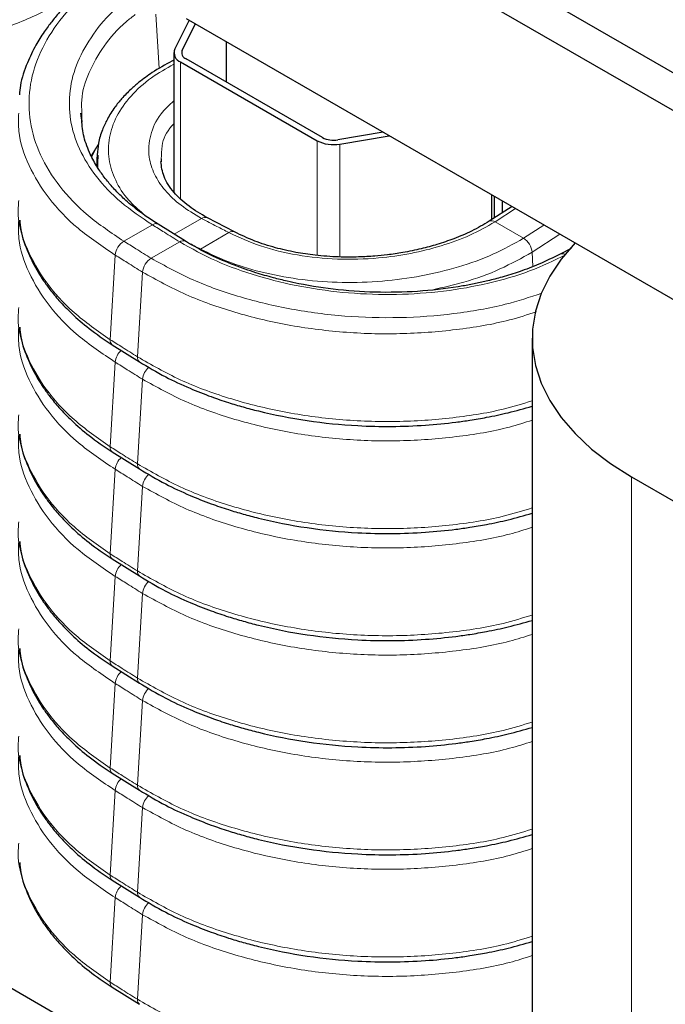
# Paper-space layout 'Blatt2' of a CAD drawing. Header units: millimetres. Extents: x 5 to 418, y 2 to 292.
# Tile 36 of 43: x 336 to 352, y 83 to 109. Entities that reach past the tile are written whole.
import ezdxf

# ---------------------------------------------------------------- set-up
doc = ezdxf.new("R2010")
doc.units = ezdxf.units.MM

psp = doc.layouts.new('Blatt2')

# ---------------------------------------------------------------- linework, layer by layer
at = {"color": 7, "linetype": 'Continuous', "lineweight": 25}
for p, q in [((325.6008, 123.1104), (357.8448, 104.4963)), ((324.7522, 122.6205), (356.9963, 104.0064)), ((340.1191, 108.8502), (339.7466, 108.1106)), ((339.9386, 108.0783), (340.2805, 108.757)), ((340.0376, 108.8973), (353.8844, 100.9037)), ((341.0831, 107.2484), (341.0831, 108.2937)), ((339.7227, 108.0139), (339.7227, 104.3965)), ((339.7227, 107.8167), (339.6738, 107.7916)), ((339.8985, 107.7689), (343.434, 105.7279)), ((343.5754, 105.8096), (340.0399, 107.8506)), ((337.329, 106.3121), (337.313, 106.4451)), ((337.3407, 106.3021), (337.3389, 106.4451)), ((345.1456, 105.9484), (343.9699, 105.7511)), ((344.0258, 105.6402), (345.307, 105.8553)), ((337.7384, 105.36), (337.7278, 105.2541)), ((337.7278, 105.254), (337.7279, 105.0624)), ((337.7526, 105.3502), (337.7516, 105.2539)), ((339.3969, 105.2544), (339.3924, 105.1789)), ((347.9621, 103.6801), (347.9621, 104.3225)), ((348.0302, 103.7239), (348.0302, 104.2832)), ((348.2423, 103.8604), (348.2423, 104.1608)), ((348.4884, 104.0187), (347.897, 103.6382)), ((341.2977, 103.3612), (340.5905, 103.7288)), ((340.0212, 103.1205), (339.3141, 103.5634)), ((350.0173, 102.9309), (349.7321, 102.786)), ((349.0095, 100.605), (349.0095, 76.1087)), ((338.1205, 100.4399), (338.8276, 99.997)), ((338.1205, 97.6637), (338.8276, 97.2208)), ((351.5869, 97.0128), (352.7821, 96.3228)), ((338.1205, 94.8874), (338.8276, 94.4446)), ((338.1205, 92.1112), (338.8276, 91.6683)), ((349.0136, 75.9529), (325.6008, 89.4689)), ((338.1205, 89.335), (338.8276, 88.8921)), ((338.1205, 86.5587), (338.8276, 86.1159)), ((338.1205, 83.7825), (338.8276, 83.3396))]:
    psp.add_line(p, q, dxfattribs=at)
at = {"color": 7, "linetype": 'Continuous', "lineweight": 18}
for p, q in [((339.2567, 109.0063), (339.3402, 107.5972)), ((339.9386, 107.9494), (339.9386, 108.0783)), ((339.8985, 104.23), (339.8985, 107.7689)), ((337.3419, 106.2056), (337.3407, 106.3021)), ((343.434, 102.7556), (343.434, 105.7279)), ((337.5818, 105.3374), (337.7661, 105.6358)), ((344.0258, 102.7142), (344.0258, 105.6402)), ((337.7516, 105.2539), (337.7492, 105.0171)), ((348.047, 103.6234), (348.5762, 103.968)), ((340.4414, 103.7135), (339.73, 103.3029)), ((338.4274, 103.1214), (339.1657, 103.5475)), ((348.047, 103.6234), (348.7852, 103.1972)), ((348.7852, 103.1972), (349.3144, 103.5419)), ((341.1485, 103.3459), (340.4103, 102.9198)), ((349.0079, 102.8362), (349.7263, 103.3041)), ((339.1345, 102.6785), (339.8728, 103.1047)), ((338.0714, 100.5693), (338.2013, 102.7626)), ((349.0079, 102.8362), (349.0244, 102.4645)), ((338.7785, 100.1264), (338.9084, 102.3197)), ((338.0714, 97.793), (338.2013, 99.9863)), ((338.7785, 97.3501), (338.9084, 99.5435)), ((338.0714, 95.0168), (338.2013, 97.2101)), ((351.5869, 97.0128), (351.5869, 72.5165)), ((338.7785, 94.5739), (338.9084, 96.7672)), ((338.0714, 92.2405), (338.2013, 94.4338)), ((338.7785, 91.7977), (338.9084, 93.991)), ((338.0714, 89.4643), (338.2013, 91.6576)), ((338.7785, 89.0214), (338.9084, 91.2147)), ((338.0714, 86.6881), (338.2013, 88.8814)), ((338.7785, 86.2452), (338.9084, 88.4385)), ((338.0714, 83.9118), (338.2013, 86.1051)), ((338.7785, 83.4689), (338.9084, 85.6623))]:
    psp.add_line(p, q, dxfattribs=at)
at = {"color": 7, "linetype": 'Continuous', "lineweight": 18, "flags": 128}
psp.add_lwpolyline([(339.7227, 107.8042), (339.7026, 107.8017), (339.6737, 107.7916)], dxfattribs=at)
at = {"color": 7, "linetype": 'Continuous', "lineweight": 25, "flags": 128}
psp.add_lwpolyline([(350.1209, 103.0763), (349.7593, 102.6569), (349.4657, 102.2194), (349.2432, 101.7681), (349.0939, 101.3068), (349.0189, 100.8396), (349.0189, 100.3703), (349.0939, 99.9031), (349.2432, 99.4419), (349.4657, 98.9905), (349.7593, 98.553), (350.1216, 98.1329), (350.5495, 97.734), (351.0393, 97.3595), (351.5869, 97.0128)], dxfattribs=at)
at = {"color": 7, "linetype": 'Continuous', "lineweight": 25}
for centre, radius, start, end in [((339.9902, 108.0143), 0.2619, 158.43731, 249.50104), ((340.101, 108.0141), 0.1746, 158.43731, 249.50104), ((343.858, 106.5489), 0.924, 242.68403, 280.46041), ((343.8581, 106.3569), 0.616, 242.68403, 280.46041)]:
    psp.add_arc(centre, radius, start, end, dxfattribs=at)
at = {"color": 7, "linetype": 'Continuous', "lineweight": 18}
for centre, radius, start, end in [((340.5297, 103.5869), 0.1544, 66.79206, 124.91162), ((347.9599, 103.5086), 0.1441, 52.81916, 116.01979), ((339.2524, 103.4387), 0.1392, 63.69512, 128.52984), ((339.9595, 102.9958), 0.1392, 63.70206, 128.52896), ((341.2368, 103.2195), 0.1543, 66.61005, 124.92511), ((348.5278, 102.7892), 0.4824, 5.58442, 57.75086), ((338.6881, 102.7064), 0.49, 122.13604, 173.42404), ((339.3952, 102.2636), 0.49, 122.13604, 173.42404), ((349.7928, 102.6519), 0.1472, 63.10118, 114.50796), ((338.2053, 100.546), 0.1358, 170.162, 231.38342), ((338.6975, 99.9259), 0.4998, 132.82835, 173.05457), ((338.9124, 100.1032), 0.1358, 170.16196, 231.38384), ((339.4044, 99.4832), 0.4996, 131.37593, 173.0754), ((338.2053, 97.7698), 0.1358, 170.162, 231.38342), ((338.6975, 97.1496), 0.4998, 132.82835, 173.05457), ((338.9124, 97.3269), 0.1358, 170.16196, 231.38384), ((339.4044, 96.707), 0.4996, 131.37593, 173.0754), ((338.2053, 94.9936), 0.1358, 170.162, 231.38342), ((338.6975, 94.3734), 0.4998, 132.82835, 173.05457), ((338.9124, 94.5507), 0.1358, 170.16196, 231.38384), ((339.4044, 93.9307), 0.4996, 131.37593, 173.0754), ((338.2053, 92.2173), 0.1358, 170.162, 231.38342), ((338.6975, 91.5972), 0.4998, 132.82835, 173.05457), ((338.9124, 91.7745), 0.1358, 170.16196, 231.38384), ((339.4044, 91.1545), 0.4996, 131.37593, 173.0754), ((338.2053, 89.4411), 0.1358, 170.162, 231.38342), ((338.6975, 88.8209), 0.4998, 132.82835, 173.05457), ((338.9124, 88.9982), 0.1358, 170.16196, 231.38384), ((339.4044, 88.3783), 0.4996, 131.37593, 173.0754), ((338.2053, 86.6648), 0.1358, 170.162, 231.38342), ((338.6975, 86.0447), 0.4998, 132.82835, 173.05457), ((338.9124, 86.222), 0.1358, 170.16196, 231.38384), ((339.4044, 85.602), 0.4996, 131.37593, 173.0754), ((338.2053, 83.8886), 0.1358, 170.162, 231.38342), ((338.9124, 83.4457), 0.1358, 170.16196, 231.38384)]:
    psp.add_arc(centre, radius, start, end, dxfattribs=at)
at = {"color": 7, "linetype": 'Continuous', "lineweight": 25}
for points, knots in [([(337.9751, 110.0879), (337.8037, 109.9703), (337.4615, 109.7356), (337.0719, 109.3836), (336.8055, 109.1089), (336.6504, 108.93), (336.5501, 108.8068), (336.4556, 108.6834), (336.3126, 108.4831), (336.1199, 108.175), (335.9027, 107.7131), (335.7494, 107.2808), (335.7265, 106.9999), (335.72, 106.9199)], [0, 0, 0, 0, 0.1353009, 0.2700237, 0.3648914, 0.4095132, 0.4431052, 0.4818029, 0.5257151, 0.6297508, 0.7643866, 0.9328599, 1, 1, 1, 1]), ([(339.6738, 107.7916), (339.498, 107.6947), (339.1889, 107.5242), (338.8457, 107.2707), (338.6303, 107.0842), (338.4835, 106.9406), (338.3422, 106.7884), (338.1695, 106.5736), (337.9984, 106.3044), (337.8552, 105.9899), (337.7584, 105.6787), (337.7447, 105.4606), (337.7384, 105.36)], [0, 0, 0, 0, 0.1567819, 0.2757292, 0.3578673, 0.4067709, 0.4603563, 0.5472996, 0.6655336, 0.769105, 0.8935404, 1, 1, 1, 1]), ([(339.3141, 103.5634), (339.1354, 103.6803), (338.8198, 103.8867), (338.4665, 104.184), (338.2432, 104.4021), (338.1009, 104.5575), (337.9927, 104.6857), (337.8612, 104.8554), (337.694, 105.1042), (337.5114, 105.4572), (337.3622, 105.8693), (337.3399, 106.1678), (337.329, 106.3121)], [0, 0, 0, 0, 0.1510981, 0.2669062, 0.3487649, 0.3972123, 0.4389904, 0.4890386, 0.5794504, 0.6994679, 0.8546244, 1, 1, 1, 1]), ([(337.5932, 105.3156), (337.5966, 105.3234), (337.6392, 105.4224), (337.7, 105.5239), (337.7616, 105.6153), (337.7645, 105.6196)], [0, 0, 0, 0, 0.0752669, 0.9566822, 1, 1, 1, 1]), ([(340.5905, 103.7288), (340.4238, 103.8266), (340.0764, 104.0304), (339.6986, 104.3951), (339.4365, 104.7862), (339.4021, 105.0583), (339.3857, 105.1885)], [0, 0, 0, 0, 0.231648, 0.4827598, 0.7526419, 1, 1, 1, 1]), ([(335.7272, 103.6697), (335.7347, 103.5847), (335.7608, 103.2886), (335.9303, 102.8393), (336.1456, 102.4046), (336.3454, 102.0928), (336.5227, 101.8482), (336.7591, 101.5632), (337.0919, 101.2227), (337.5381, 100.8322), (337.9162, 100.5775), (338.1205, 100.4399)], [0, 0, 0, 0, 0.068013, 0.2367963, 0.3811525, 0.4466549, 0.5140755, 0.6025058, 0.7126336, 0.8447774, 1, 1, 1, 1]), ([(347.897, 103.6382), (347.7481, 103.5515), (347.4636, 103.3859), (347.001, 103.1893), (346.5617, 103.0382), (346.1174, 102.9176), (345.6874, 102.8288), (345.2823, 102.7691), (344.9005, 102.7305), (344.4765, 102.7074), (343.9577, 102.7089), (343.4106, 102.7496), (342.8606, 102.8311), (342.3318, 102.9516), (341.7901, 103.1237), (341.4665, 103.2798), (341.2977, 103.3612)], [0, 0, 0, 0, 0.0825871, 0.1577624, 0.2249776, 0.2844186, 0.3523818, 0.4068589, 0.4520059, 0.5085708, 0.5794635, 0.6640063, 0.7361979, 0.8167583, 0.9044133, 1, 1, 1, 1]), ([(349.7321, 102.786), (349.5524, 102.6965), (349.2207, 102.5312), (348.7094, 102.3374), (348.2627, 102.197), (347.8818, 102.0972), (347.5431, 102.0214), (346.9916, 101.9167), (346.1741, 101.8151), (345.0825, 101.7811), (343.9977, 101.8469), (343.192, 101.9699), (342.6384, 102.0884), (342.2646, 102.1806), (341.8056, 102.3135), (341.2567, 102.5061), (340.6322, 102.7702), (340.2347, 102.9981), (340.0212, 103.1205)], [0, 0, 0, 0, 0.069955, 0.1291506, 0.1781532, 0.2170347, 0.2494073, 0.2819905, 0.3823199, 0.4843279, 0.5855897, 0.6819954, 0.7111539, 0.7460985, 0.7923061, 0.8501001, 0.9194516, 1, 1, 1, 1]), ([(335.7272, 100.8935), (335.7347, 100.8085), (335.7608, 100.5124), (335.9303, 100.0631), (336.1456, 99.6283), (336.3454, 99.3165), (336.5227, 99.072), (336.7591, 98.7869), (337.0919, 98.4464), (337.5381, 98.056), (337.9162, 97.8013), (338.1205, 97.6637)], [0, 0, 0, 0, 0.06801301, 0.23679629, 0.38115254, 0.44665493, 0.51407548, 0.60250584, 0.71263356, 0.84477744, 1, 1, 1, 1]), ([(338.8276, 99.997), (339.0508, 99.8635), (339.4638, 99.6164), (340.0975, 99.3211), (340.6471, 99.1036), (341.1109, 98.9456), (341.5194, 98.823), (342.1877, 98.6458), (343.1728, 98.4523), (344.3408, 98.3355), (345.3687, 98.312), (346.2219, 98.3444), (346.8966, 98.4103), (347.4225, 98.4845), (347.8758, 98.5631), (348.4201, 98.6779), (348.8037, 98.7873), (349.0095, 98.8461)], [0, 0, 0, 0, 0.0832022, 0.1539129, 0.2122843, 0.2579496, 0.2957578, 0.3340362, 0.4530351, 0.5724223, 0.6522114, 0.7319388, 0.8055458, 0.8398482, 0.8811148, 0.9362172, 1, 1, 1, 1]), ([(335.7272, 98.1173), (335.7347, 98.0322), (335.7608, 97.7362), (335.9303, 97.2868), (336.1456, 96.8521), (336.3454, 96.5403), (336.5227, 96.2957), (336.7591, 96.0107), (337.0919, 95.6702), (337.5381, 95.2798), (337.9162, 95.025), (338.1205, 94.8874)], [0, 0, 0, 0, 0.068013, 0.2367963, 0.3811525, 0.4466549, 0.5140755, 0.6025058, 0.7126336, 0.8447774, 1, 1, 1, 1]), ([(338.8276, 97.2208), (339.0508, 97.0872), (339.4638, 96.8402), (340.0975, 96.5449), (340.6471, 96.3273), (341.1109, 96.1693), (341.5194, 96.0467), (342.1877, 95.8696), (343.1728, 95.676), (344.3408, 95.5592), (345.3687, 95.5358), (346.2219, 95.5682), (346.8966, 95.6341), (347.4225, 95.7082), (347.8758, 95.7869), (348.4201, 95.9017), (348.8037, 96.0111), (349.0095, 96.0698)], [0, 0, 0, 0, 0.0832022, 0.1539129, 0.2122843, 0.2579496, 0.2957578, 0.3340362, 0.4530351, 0.5724223, 0.6522114, 0.7319388, 0.8055458, 0.8398482, 0.8811148, 0.9362172, 1, 1, 1, 1]), ([(335.7272, 95.341), (335.7347, 95.256), (335.7608, 94.9599), (335.9303, 94.5106), (336.1456, 94.0758), (336.3454, 93.7641), (336.5227, 93.5195), (336.7591, 93.2345), (337.0919, 92.8939), (337.5381, 92.5035), (337.9162, 92.2488), (338.1205, 92.1112)], [0, 0, 0, 0, 0.068013, 0.2367963, 0.3811525, 0.4466549, 0.5140755, 0.6025058, 0.7126336, 0.8447774, 1, 1, 1, 1]), ([(338.8276, 94.4446), (339.0508, 94.311), (339.4638, 94.0639), (340.0975, 93.7686), (340.6471, 93.5511), (341.1109, 93.3931), (341.5194, 93.2705), (342.1877, 93.0934), (343.1728, 92.8998), (344.3408, 92.783), (345.3687, 92.7595), (346.2219, 92.7919), (346.8966, 92.8578), (347.4225, 92.932), (347.8758, 93.0107), (348.4201, 93.1254), (348.8037, 93.2349), (349.0095, 93.2936)], [0, 0, 0, 0, 0.08320219, 0.15391286, 0.2122843, 0.25794964, 0.29575782, 0.33403623, 0.45303506, 0.57242229, 0.65221141, 0.73193882, 0.80554584, 0.83984824, 0.88111484, 0.93621723, 1, 1, 1, 1]), ([(335.7272, 92.5648), (335.7347, 92.4797), (335.7608, 92.1837), (335.9303, 91.7344), (336.1456, 91.2996), (336.3454, 90.9878), (336.5227, 90.7432), (336.7591, 90.4582), (337.0919, 90.1177), (337.5381, 89.7273), (337.9162, 89.4726), (338.1205, 89.335)], [0, 0, 0, 0, 0.06801301, 0.23679629, 0.38115254, 0.44665493, 0.51407548, 0.60250584, 0.71263356, 0.84477744, 1, 1, 1, 1]), ([(338.8276, 91.6683), (339.0508, 91.5348), (339.4638, 91.2877), (340.0975, 90.9924), (340.6471, 90.7749), (341.1109, 90.6169), (341.5194, 90.4942), (342.1877, 90.3171), (343.1728, 90.1236), (344.3408, 90.0067), (345.3687, 89.9833), (346.2219, 90.0157), (346.8966, 90.0816), (347.4225, 90.1558), (347.8758, 90.2344), (348.4201, 90.3492), (348.8037, 90.4586), (349.0095, 90.5173)], [0, 0, 0, 0, 0.0832022, 0.1539129, 0.2122843, 0.2579496, 0.2957578, 0.3340362, 0.4530351, 0.5724223, 0.6522114, 0.7319388, 0.8055458, 0.8398482, 0.8811148, 0.9362172, 1, 1, 1, 1]), ([(335.7272, 89.7885), (335.7347, 89.7035), (335.7608, 89.4074), (335.9303, 88.9581), (336.1456, 88.5234), (336.3454, 88.2116), (336.5227, 87.967), (336.7591, 87.682), (337.0919, 87.3415), (337.5381, 86.951), (337.9162, 86.6963), (338.1205, 86.5587)], [0, 0, 0, 0, 0.068013, 0.2367963, 0.3811525, 0.4466549, 0.5140755, 0.6025058, 0.7126336, 0.8447774, 1, 1, 1, 1]), ([(338.8276, 88.8921), (339.0508, 88.7585), (339.4638, 88.5115), (340.0975, 88.2162), (340.6471, 87.9986), (341.1109, 87.8406), (341.5194, 87.718), (342.1877, 87.5409), (343.1728, 87.3473), (344.3408, 87.2305), (345.3687, 87.207), (346.2219, 87.2394), (346.8966, 87.3054), (347.4225, 87.3795), (347.8758, 87.4582), (348.4201, 87.5729), (348.8037, 87.6824), (349.0095, 87.7411)], [0, 0, 0, 0, 0.0832022, 0.1539129, 0.2122843, 0.2579496, 0.2957578, 0.3340362, 0.4530351, 0.5724223, 0.6522114, 0.7319388, 0.8055458, 0.8398482, 0.8811148, 0.9362172, 1, 1, 1, 1]), ([(335.7272, 87.0123), (335.7347, 86.9273), (335.7608, 86.6312), (335.9303, 86.1819), (336.1456, 85.7471), (336.3454, 85.4354), (336.5227, 85.1908), (336.7591, 84.9057), (337.0919, 84.5652), (337.5381, 84.1748), (337.9162, 83.9201), (338.1205, 83.7825)], [0, 0, 0, 0, 0.068013, 0.2367963, 0.3811525, 0.4466549, 0.5140755, 0.6025058, 0.7126336, 0.8447774, 1, 1, 1, 1]), ([(338.8276, 86.1159), (339.0508, 85.9823), (339.4638, 85.7352), (340.0975, 85.4399), (340.6471, 85.2224), (341.1109, 85.0644), (341.5194, 84.9418), (342.1877, 84.7646), (343.1728, 84.5711), (344.3408, 84.4543), (345.3687, 84.4308), (346.2219, 84.4632), (346.8966, 84.5291), (347.4225, 84.6033), (347.8758, 84.682), (348.4201, 84.7967), (348.8037, 84.9061), (349.0095, 84.9649)], [0, 0, 0, 0, 0.0832022, 0.1539129, 0.2122843, 0.2579496, 0.2957578, 0.3340362, 0.4530351, 0.5724223, 0.6522114, 0.7319388, 0.8055458, 0.8398482, 0.8811148, 0.9362172, 1, 1, 1, 1])]:
    psp.add_open_spline(points, degree=3, knots=knots, dxfattribs=at)
at = {"color": 7, "linetype": 'Continuous', "lineweight": 18}
for points, knots in [([(338.4274, 103.1214), (338.1032, 103.3384), (337.4545, 103.7726), (336.7332, 104.5357), (336.2256, 105.3555), (335.9646, 106.216), (335.9531, 107.085), (336.1863, 107.9383), (336.6591, 108.751), (337.2837, 109.4618), (337.8343, 109.8561), (338.0765, 110.0294)], [0, 0, 0, 0, 0.11464179, 0.22937628, 0.34391922, 0.45876834, 0.57318536, 0.68605612, 0.79840141, 0.91136339, 1, 1, 1, 1]), ([(324.9924, 109.9444), (325.3504, 109.7474), (326.0666, 109.3533), (327.3291, 108.9113), (328.6821, 108.5931), (330.0983, 108.4181), (331.5235, 108.3878), (332.9129, 108.4979), (334.2257, 108.7428), (335.4458, 109.1073), (336.1341, 109.443), (336.4787, 109.6111)], [0, 0, 0, 0, 0.1118942, 0.2238847, 0.3356836, 0.4477816, 0.5594579, 0.6696256, 0.7792799, 0.8895307, 1, 1, 1, 1]), ([(324.7663, 109.5856), (325.1365, 109.3813), (325.8774, 108.9725), (327.1844, 108.5138), (328.586, 108.1833), (330.0537, 108.0012), (331.5316, 107.969), (332.973, 108.0825), (334.3358, 108.336), (335.603, 108.7136), (336.3186, 109.0618), (336.6768, 109.2361)], [0, 0, 0, 0, 0.1118967, 0.2238858, 0.3356883, 0.4477834, 0.5594567, 0.6696271, 0.7792806, 0.8895314, 1, 1, 1, 1]), ([(339.1657, 103.5475), (338.8825, 103.7383), (338.316, 104.1199), (337.6851, 104.7901), (337.2404, 105.51), (337.0103, 106.2657), (336.9983, 107.0288), (337.1971, 107.7796), (337.6145, 108.4912), (338.0203, 108.9929), (338.3328, 109.2289), (338.3835, 109.2673)], [0, 0, 0, 0, 0.1228277, 0.2457679, 0.3684839, 0.4915568, 0.6141675, 0.7350945, 0.8554756, 0.9765173, 1, 1, 1, 1]), ([(337.3389, 106.4451), (337.3331, 106.5575), (337.3149, 106.9107), (337.5008, 107.5003), (337.8918, 108.184), (338.3116, 108.6892), (338.6438, 108.9373), (338.723, 108.9965)], [0, 0, 0, 0, 0.1235255, 0.3883097, 0.6519112, 0.9169579, 1, 1, 1, 1]), ([(339.7227, 107.715), (339.5215, 107.6004), (339.0844, 107.3513), (338.5869, 106.8888), (338.2154, 106.3643), (338.0251, 105.8101), (338.0148, 105.2483), (338.1892, 104.7), (338.4882, 104.2175), (338.7966, 103.9445), (338.9293, 103.8271)], [0, 0, 0, 0, 0.11292408, 0.24534663, 0.3775538, 0.51010596, 0.64216345, 0.77243802, 0.90210783, 1, 1, 1, 1]), ([(339.7227, 106.7639), (339.603, 106.6516), (339.3084, 106.3755), (339.0875, 105.8737), (339.048, 105.3427), (339.1982, 104.858), (339.478, 104.4358), (339.884, 104.0436), (340.2555, 103.8236), (340.4414, 103.7135)], [0, 0, 0, 0, 0.1172812, 0.2884241, 0.4597986, 0.5948689, 0.7293377, 0.8645386, 1, 1, 1, 1]), ([(338.2013, 102.7626), (337.8663, 102.9876), (337.1961, 103.4378), (336.4491, 104.2285), (335.937, 105.0778), (335.6803, 105.8281), (335.696, 106.2869), (335.7014, 106.4447)], [0, 0, 0, 0, 0.2209095, 0.4419927, 0.6627144, 0.8840136, 1, 1, 1, 1]), ([(339.7227, 106.1671), (339.7036, 106.1479), (339.5299, 105.9737), (339.3993, 105.6593), (339.3976, 105.3686), (339.3969, 105.2544)], [0, 0, 0, 0, 0.0699358, 0.63477573, 1, 1, 1, 1]), ([(338.0714, 100.5693), (337.7444, 100.7984), (337.0901, 101.2569), (336.3711, 102.057), (335.8917, 102.9125), (335.6657, 103.6308), (335.6926, 104.054), (335.7004, 104.1764)], [0, 0, 0, 0, 0.2267822, 0.453752, 0.6803433, 0.9075278, 1, 1, 1, 1]), ([(338.2013, 99.9863), (337.8663, 100.2113), (337.1961, 100.6615), (336.4491, 101.4523), (335.937, 102.3016), (335.6803, 103.0519), (335.696, 103.5107), (335.7014, 103.6684)], [0, 0, 0, 0, 0.2209095, 0.4419927, 0.6627144, 0.8840136, 1, 1, 1, 1]), ([(340.4414, 103.7135), (340.5735, 103.6449), (340.8093, 103.5224), (341.0448, 103.3999), (341.1485, 103.3459)], [0, 0, 0, 0, 0.5600021, 1, 1, 1, 1]), ([(339.8728, 103.1047), (339.7409, 103.1874), (339.5053, 103.335), (339.2694, 103.4826), (339.1657, 103.5475)], [0, 0, 0, 0, 0.5600017, 1, 1, 1, 1]), ([(341.1485, 103.3459), (341.4129, 103.223), (341.9425, 102.9767), (342.9121, 102.7472), (343.9537, 102.6378), (344.9556, 102.6637), (345.8655, 102.7914), (346.6631, 102.9913), (347.4091, 103.2633), (347.8343, 103.5033), (348.047, 103.6234)], [0, 0, 0, 0, 0.1397128, 0.279853, 0.4194756, 0.5592881, 0.6694831, 0.7791866, 0.8894867, 1, 1, 1, 1]), ([(340.0054, 103.1304), (340.0367, 103.1142), (340.1717, 103.0441), (340.3066, 102.9738), (340.4103, 102.9198)], [0, 0, 0, 0, 0.2317834, 1, 1, 1, 1]), ([(340.4103, 102.9198), (340.6648, 102.7962), (341.174, 102.5489), (342.08, 102.284), (343.0565, 102.1089), (344.0841, 102.037), (345.1233, 102.0705), (346.1416, 102.207), (347.1088, 102.4432), (348.0129, 102.7669), (348.5276, 103.0537), (348.7852, 103.1972)], [0, 0, 0, 0, 0.1118963, 0.2238796, 0.3356813, 0.4477753, 0.5594506, 0.6696176, 0.7792736, 0.8895279, 1, 1, 1, 1]), ([(339.1345, 102.6785), (339.0026, 102.7612), (338.7671, 102.909), (338.5312, 103.0565), (338.4274, 103.1214)], [0, 0, 0, 0, 0.5600015, 1, 1, 1, 1]), ([(349.8826, 102.7714), (349.5789, 102.6249), (348.9711, 102.332), (347.8894, 102.0166), (346.7231, 101.8085), (345.4951, 101.7232), (344.2529, 101.762), (343.0355, 101.9243), (341.8788, 102.2056), (340.7971, 102.5915), (340.1811, 102.9335), (339.8728, 103.1047)], [0, 0, 0, 0, 0.11188984, 0.22388067, 0.33566715, 0.44777648, 0.5594661, 0.6696196, 0.77927683, 0.88953307, 1, 1, 1, 1]), ([(338.9084, 102.3197), (338.7765, 102.4024), (338.5409, 102.5502), (338.3051, 102.6977), (338.2013, 102.7626)], [0, 0, 0, 0, 0.5600011, 1, 1, 1, 1]), ([(349.2582, 101.7732), (348.9489, 101.6719), (348.2384, 101.4391), (346.9875, 101.2254), (345.5822, 101.1188), (344.1557, 101.1591), (342.7596, 101.3399), (341.4331, 101.6575), (340.1934, 102.095), (339.4877, 102.4839), (339.1345, 102.6785)], [0, 0, 0, 0, 0.0999688, 0.229616, 0.3596087, 0.4891153, 0.61687, 0.7440329, 0.8718923, 1, 1, 1, 1]), ([(346.4312, 101.8637), (346.7031, 101.9242), (347.3171, 102.0609), (348.1977, 102.3863), (348.7377, 102.6861), (349.0079, 102.8362)], [0, 0, 0, 0, 0.28422621, 0.64175728, 1, 1, 1, 1]), ([(349.1232, 101.2928), (348.8927, 101.2185), (348.2442, 101.0094), (347.0439, 100.8112), (345.5875, 100.6995), (344.1079, 100.7425), (342.6611, 100.9305), (341.2871, 101.2605), (340.0036, 101.7146), (339.2737, 102.1179), (338.9084, 102.3197)], [0, 0, 0, 0, 0.07357023, 0.2070234, 0.34082513, 0.47412665, 0.60563214, 0.73652447, 0.86813355, 1, 1, 1, 1]), ([(338.0714, 97.793), (337.7444, 98.0222), (337.0901, 98.4806), (336.3711, 99.2807), (335.8917, 100.1363), (335.6657, 100.8546), (335.6926, 101.2778), (335.7004, 101.4002)], [0, 0, 0, 0, 0.2267822, 0.453752, 0.6803433, 0.9075278, 1, 1, 1, 1]), ([(338.2013, 97.2101), (337.8663, 97.4351), (337.1961, 97.8853), (336.4491, 98.6761), (335.937, 99.5254), (335.6803, 100.2757), (335.696, 100.7344), (335.7014, 100.8922)], [0, 0, 0, 0, 0.2209095, 0.4419927, 0.6627144, 0.8840136, 1, 1, 1, 1]), ([(338.7785, 100.1264), (338.6465, 100.209), (338.4106, 100.3566), (338.1751, 100.5043), (338.0714, 100.5693)], [0, 0, 0, 0, 0.56000109, 1, 1, 1, 1]), ([(349.0095, 98.9836), (348.7616, 98.9076), (348.0902, 98.702), (346.8657, 98.5155), (345.4034, 98.4225), (343.9241, 98.484), (342.483, 98.6903), (341.12, 99.0374), (339.8525, 99.5078), (339.1368, 99.92), (338.7785, 100.1264)], [0, 0, 0, 0, 0.0777826, 0.2106291, 0.3438227, 0.4765185, 0.607427, 0.7377247, 0.8687308, 1, 1, 1, 1]), ([(338.9084, 99.5435), (338.7765, 99.6262), (338.5409, 99.7739), (338.3051, 99.9214), (338.2013, 99.9863)], [0, 0, 0, 0, 0.5600011, 1, 1, 1, 1]), ([(349.0095, 98.4822), (348.8161, 98.4203), (348.204, 98.2243), (347.0433, 98.0356), (345.5876, 97.9231), (344.1079, 97.9663), (342.6611, 98.1542), (341.2871, 98.4842), (340.0036, 98.9383), (339.2737, 99.3416), (338.9084, 99.5435)], [0, 0, 0, 0, 0.0623915, 0.197455, 0.3328713, 0.4677812, 0.6008735, 0.7333453, 0.8665424, 1, 1, 1, 1]), ([(338.0714, 95.0168), (337.7444, 95.2459), (337.0901, 95.7044), (336.3711, 96.5045), (335.8917, 97.3601), (335.6657, 98.0783), (335.6926, 98.5015), (335.7004, 98.624)], [0, 0, 0, 0, 0.2267822, 0.453752, 0.6803433, 0.9075278, 1, 1, 1, 1]), ([(338.2013, 94.4338), (337.8663, 94.6589), (337.1961, 95.109), (336.4491, 95.8998), (335.937, 96.7491), (335.6803, 97.4994), (335.696, 97.9582), (335.7014, 98.116)], [0, 0, 0, 0, 0.2209095, 0.4419927, 0.6627144, 0.8840136, 1, 1, 1, 1]), ([(338.7785, 97.3501), (338.6465, 97.4328), (338.4106, 97.5804), (338.1751, 97.7281), (338.0714, 97.793)], [0, 0, 0, 0, 0.5600011, 1, 1, 1, 1]), ([(349.0095, 96.2073), (348.7616, 96.1314), (348.0902, 95.9258), (346.8657, 95.7393), (345.4034, 95.6463), (343.9241, 95.7078), (342.483, 95.914), (341.12, 96.2611), (339.8525, 96.7315), (339.1368, 97.1438), (338.7785, 97.3501)], [0, 0, 0, 0, 0.0777826, 0.2106291, 0.3438227, 0.4765185, 0.607427, 0.7377247, 0.8687308, 1, 1, 1, 1]), ([(338.9084, 96.7672), (338.7765, 96.8499), (338.5409, 96.9977), (338.3051, 97.1452), (338.2013, 97.2101)], [0, 0, 0, 0, 0.5600011, 1, 1, 1, 1]), ([(349.0095, 95.706), (348.8161, 95.6441), (348.204, 95.4481), (347.0433, 95.2594), (345.5876, 95.1469), (344.1079, 95.1901), (342.6611, 95.378), (341.2871, 95.708), (340.0036, 96.1621), (339.2737, 96.5654), (338.9084, 96.7672)], [0, 0, 0, 0, 0.06239155, 0.19745502, 0.33287126, 0.46778125, 0.60087353, 0.73334527, 0.86654239, 1, 1, 1, 1]), ([(338.0714, 92.2405), (337.7444, 92.4697), (337.0901, 92.9282), (336.3711, 93.7282), (335.8917, 94.5838), (335.6657, 95.3021), (335.6926, 95.7253), (335.7004, 95.8477)], [0, 0, 0, 0, 0.2267822, 0.453752, 0.6803433, 0.9075278, 1, 1, 1, 1]), ([(338.2013, 91.6576), (337.8663, 91.8826), (337.1961, 92.3328), (336.4491, 93.1236), (335.937, 93.9729), (335.6803, 94.7232), (335.696, 95.182), (335.7014, 95.3397)], [0, 0, 0, 0, 0.2209095, 0.4419927, 0.6627144, 0.8840136, 1, 1, 1, 1]), ([(338.7785, 94.5739), (338.6465, 94.6566), (338.4106, 94.8042), (338.1751, 94.9518), (338.0714, 95.0168)], [0, 0, 0, 0, 0.5600011, 1, 1, 1, 1]), ([(349.0095, 93.4311), (348.7616, 93.3552), (348.0902, 93.1495), (346.8657, 92.963), (345.4034, 92.87), (343.9241, 92.9315), (342.483, 93.1378), (341.12, 93.4849), (339.8525, 93.9553), (339.1368, 94.3676), (338.7785, 94.5739)], [0, 0, 0, 0, 0.07778257, 0.21062906, 0.34382273, 0.47651854, 0.60742699, 0.73772467, 0.86873084, 1, 1, 1, 1]), ([(338.9084, 93.991), (338.7765, 94.0737), (338.5409, 94.2215), (338.3051, 94.3689), (338.2013, 94.4338)], [0, 0, 0, 0, 0.5600011, 1, 1, 1, 1]), ([(349.0095, 92.9297), (348.8161, 92.8678), (348.204, 92.6719), (347.0433, 92.4831), (345.5876, 92.3706), (344.1079, 92.4138), (342.6611, 92.6018), (341.2871, 92.9318), (340.0036, 93.3859), (339.2737, 93.7891), (338.9084, 93.991)], [0, 0, 0, 0, 0.0623915, 0.197455, 0.3328713, 0.4677812, 0.6008735, 0.7333453, 0.8665424, 1, 1, 1, 1]), ([(338.0714, 89.4643), (337.7444, 89.6934), (337.0901, 90.1519), (336.3711, 90.952), (335.8917, 91.8076), (335.6657, 92.5258), (335.6926, 92.949), (335.7004, 93.0715)], [0, 0, 0, 0, 0.2267822, 0.453752, 0.6803433, 0.9075278, 1, 1, 1, 1]), ([(338.2013, 88.8814), (337.8663, 89.1064), (337.1961, 89.5566), (336.4491, 90.3473), (335.937, 91.1966), (335.6803, 91.9469), (335.696, 92.4057), (335.7014, 92.5635)], [0, 0, 0, 0, 0.2209095, 0.4419927, 0.6627144, 0.8840136, 1, 1, 1, 1]), ([(338.7785, 91.7977), (338.6465, 91.8803), (338.4106, 92.0279), (338.1751, 92.1756), (338.0714, 92.2405)], [0, 0, 0, 0, 0.5600011, 1, 1, 1, 1]), ([(338.9084, 91.2147), (338.7765, 91.2975), (338.5409, 91.4452), (338.3051, 91.5927), (338.2013, 91.6576)], [0, 0, 0, 0, 0.5600011, 1, 1, 1, 1]), ([(349.0095, 90.6548), (348.7616, 90.5789), (348.0902, 90.3733), (346.8657, 90.1868), (345.4034, 90.0938), (343.9241, 90.1553), (342.483, 90.3615), (341.12, 90.7087), (339.8525, 91.179), (339.1368, 91.5913), (338.7785, 91.7977)], [0, 0, 0, 0, 0.07778257, 0.21062906, 0.34382273, 0.47651854, 0.60742699, 0.73772467, 0.86873084, 1, 1, 1, 1]), ([(349.0095, 90.1535), (348.8161, 90.0916), (348.204, 89.8956), (347.0433, 89.7069), (345.5876, 89.5944), (344.1079, 89.6376), (342.6611, 89.8255), (341.2871, 90.1555), (340.0036, 90.6096), (339.2737, 91.0129), (338.9084, 91.2147)], [0, 0, 0, 0, 0.06239155, 0.19745502, 0.33287126, 0.46778125, 0.60087353, 0.73334527, 0.86654239, 1, 1, 1, 1]), ([(338.0714, 86.6881), (337.7444, 86.9172), (337.0901, 87.3757), (336.3711, 88.1758), (335.8917, 89.0314), (335.6657, 89.7496), (335.6926, 90.1728), (335.7004, 90.2952)], [0, 0, 0, 0, 0.2267822, 0.453752, 0.6803433, 0.9075278, 1, 1, 1, 1]), ([(338.2013, 86.1051), (337.8663, 86.3301), (337.1961, 86.7803), (336.4491, 87.5711), (335.937, 88.4204), (335.6803, 89.1707), (335.696, 89.6295), (335.7014, 89.7872)], [0, 0, 0, 0, 0.2209095, 0.4419927, 0.6627144, 0.8840136, 1, 1, 1, 1]), ([(338.7785, 89.0214), (338.6465, 89.1041), (338.4106, 89.2517), (338.1751, 89.3993), (338.0714, 89.4643)], [0, 0, 0, 0, 0.5600011, 1, 1, 1, 1]), ([(338.9084, 88.4385), (338.7765, 88.5212), (338.5409, 88.669), (338.3051, 88.8165), (338.2013, 88.8814)], [0, 0, 0, 0, 0.5600011, 1, 1, 1, 1]), ([(349.0095, 87.8786), (348.7616, 87.8027), (348.0902, 87.5971), (346.8657, 87.4106), (345.4034, 87.3176), (343.9241, 87.3791), (342.483, 87.5853), (341.12, 87.9324), (339.8525, 88.4028), (339.1368, 88.8151), (338.7785, 89.0214)], [0, 0, 0, 0, 0.07778257, 0.21062906, 0.34382273, 0.47651854, 0.60742699, 0.73772467, 0.86873084, 1, 1, 1, 1]), ([(349.0095, 87.3773), (348.8161, 87.3153), (348.204, 87.1194), (347.0433, 86.9306), (345.5876, 86.8182), (344.1079, 86.8614), (342.6611, 87.0493), (341.2871, 87.3793), (340.0036, 87.8334), (339.2737, 88.2367), (338.9084, 88.4385)], [0, 0, 0, 0, 0.06239155, 0.19745502, 0.33287126, 0.46778125, 0.60087353, 0.73334527, 0.86654239, 1, 1, 1, 1]), ([(338.0714, 83.9118), (337.7444, 84.141), (337.0901, 84.5994), (336.3711, 85.3995), (335.8917, 86.2551), (335.6657, 86.9734), (335.6926, 87.3966), (335.7004, 87.519)], [0, 0, 0, 0, 0.2267822, 0.453752, 0.6803433, 0.9075278, 1, 1, 1, 1]), ([(338.7785, 86.2452), (338.6465, 86.3278), (338.4106, 86.4755), (338.1751, 86.6231), (338.0714, 86.6881)], [0, 0, 0, 0, 0.5600011, 1, 1, 1, 1]), ([(338.9084, 85.6623), (338.7765, 85.745), (338.5409, 85.8927), (338.3051, 86.0402), (338.2013, 86.1051)], [0, 0, 0, 0, 0.5600011, 1, 1, 1, 1]), ([(349.0095, 85.1024), (348.7616, 85.0264), (348.0902, 84.8208), (346.8657, 84.6343), (345.4034, 84.5413), (343.9241, 84.6028), (342.483, 84.8091), (341.12, 85.1562), (339.8525, 85.6266), (339.1368, 86.0388), (338.7785, 86.2452)], [0, 0, 0, 0, 0.0777826, 0.2106291, 0.3438227, 0.4765185, 0.607427, 0.7377247, 0.8687308, 1, 1, 1, 1]), ([(349.0095, 84.601), (348.8161, 84.5391), (348.204, 84.3431), (347.0433, 84.1544), (345.5876, 84.0419), (344.1079, 84.0851), (342.6611, 84.2731), (341.2871, 84.603), (340.0036, 85.0571), (339.2737, 85.4604), (338.9084, 85.6623)], [0, 0, 0, 0, 0.0623915, 0.197455, 0.3328713, 0.4677812, 0.6008735, 0.7333453, 0.8665424, 1, 1, 1, 1]), ([(338.7785, 83.4689), (338.6465, 83.5516), (338.4106, 83.6992), (338.1751, 83.8469), (338.0714, 83.9118)], [0, 0, 0, 0, 0.5600011, 1, 1, 1, 1]), ([(349.0095, 82.3261), (348.7616, 82.2502), (348.0902, 82.0446), (346.8657, 81.8581), (345.4034, 81.7651), (343.9241, 81.8266), (342.483, 82.0328), (341.12, 82.38), (339.8525, 82.8503), (339.1368, 83.2626), (338.7785, 83.4689)], [0, 0, 0, 0, 0.0777826, 0.2106291, 0.3438227, 0.4765185, 0.607427, 0.7377247, 0.8687308, 1, 1, 1, 1])]:
    psp.add_open_spline(points, degree=3, knots=knots, dxfattribs=at)

doc.saveas('drawing.dxf')
